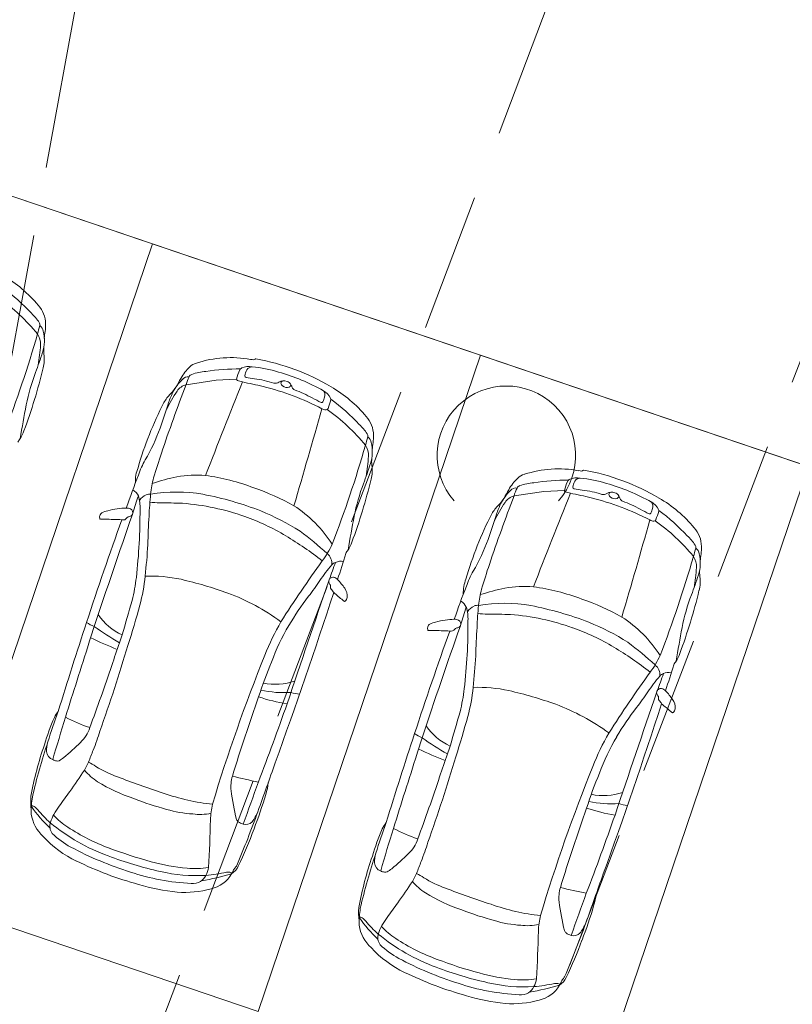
# Model space of a CAD drawing. Header units: metres. Extents: x 6541766 to 6542290, y 5894743 to 5895338.
# Tile 67 of 78: x 6541972 to 6541977.58, y 5895262.41 to 5895269.51. Entities that reach past the tile are written whole.
import ezdxf

# ---------------------------------------------------------------- set-up
doc = ezdxf.new("R2010")
doc.units = ezdxf.units.M
doc.linetypes.add('1.0_0.5', pattern=[1.5, 1, -0.5])
doc.linetypes.add('1.5_0.5', pattern=[2, 1.5, -0.5])
doc.layers.add('A-PZT', color=4, linetype='Continuous', lineweight=9)
doc.layers.add('IE - podklad', color=8, linetype='Continuous', lineweight=9)
doc.layers.add('jezdnia', color=7, linetype='Continuous')
doc.layers.add('zadrzewienie  zakrzewienie', color=7, linetype='Continuous')

# ---------------------------------------------------------------- blocks, each defined once
blk = doc.blocks.new('blok - podklad szary rfqfqw')
at = {"color": 8, "linetype": 'ByBlock', "lineweight": 9}
for p, q in [((6541973.2017, 5895266.8768), (6541973.4178, 5895266.9099)), ((6541973.4178, 5895266.9099), (6541973.5658, 5895266.9172)), ((6541975.5693, 5895266.0738), (6541975.7854, 5895266.1069)), ((6541975.7854, 5895266.1069), (6541975.9333, 5895266.1143))]:
    blk.add_line(p, q, dxfattribs=at)
for centre, radius, start, end in [((6541971.3967, 5895266.8358), 0.9599, 39.74002, 59.71982), ((6541971.0453, 5895266.4357), 1.4123, 42.60731, 53.77502), ((6541971.0658, 5895266.3805), 1.369, 39.03669, 54.86273), ((6541971.8833, 5895267.1638), 0.3042, 31.97924, 48.52548), ((6541971.987, 5895267.3144), 0.2001, 0.47638, 42.42489), ((6541972.1195, 5895267.3094), 0.0269, 345.46128, 35.41116), ((6541971.7977, 5895267.3095), 0.3895, 352.90606, 0.96626), ((6541964.1351, 5895269.5382), 8.3171, 338.78882, 343.97899), ((6541967.7351, 5895268.468), 4.5618, 344.41941, 345.19858), ((6541972.0222, 5895267.1696), 0.1297, 356.9947, 34.35047), ((6541972.1142, 5895267.2556), 0.0565, 6.56544, 56.41618), ((6541971.9023, 5895267.1947), 0.2764, 342.17561, 14.09079), ((6541972.6594, 5895267.1795), 0.4822, 170.21349, 176.31256), ((6541968.7349, 5895268.221), 3.6058, 339.62234, 342.05725), ((6541968.2679, 5895267.5606), 3.9041, 352.00469, 354.15219), ((6541972.4391, 5895267.1249), 0.2652, 174.43295, 186.0042), ((6541971.9472, 5895267.0609), 0.2309, 344.25993, 9.01435), ((6541973.3116, 5895266.9136), 0.1242, 106.31028, 132.08343), ((6541973.5249, 5895266.266), 0.806, 79.80576, 107.93425), ((6541973.7007, 5895267.2422), 0.1859, 259.70499, 266.69007), ((6541973.6887, 5895267.071), 0.0144, 274.97663, 317.74613), ((6541973.705, 5895267.0551), 0.00831, 80.0944, 131.64394), ((6541973.4126, 5895265.4442), 1.6455, 59.48385, 79.71641), ((6541968.4878, 5895267.8708), 3.7836, 339.46407, 346.66659), ((6541973.4513, 5895266.4546), 1.4306, 159.07834, 168.8723), ((6541973.5229, 5895266.709), 0.4182, 134.78774, 149.36891), ((6541973.3787, 5895266.5586), 0.4151, 94.75597, 109.01206), ((6541973.5813, 5895265.45), 1.5405, 89.50703, 98.84838), ((6541973.8238, 5895266.8626), 0.2638, 152.90406, 168.03996), ((6541973.6191, 5895266.9672), 0.0338, 117.74854, 152.77186), ((6541973.6532, 5895266.8839), 0.1238, 77.97471, 113.74442), ((6541973.7366, 5895266.9238), 0.1125, 147.91706, 171.27031), ((6541973.6782, 5895266.9624), 0.0425, 88.99579, 150.18463), ((6541973.6135, 5895266.1588), 0.8487, 72.41689, 85.57581), ((6541973.4409, 5895265.4825), 1.546, 60.87977, 73.89084), ((6541973.4539, 5895266.6344), 0.3954, 134.71677, 152.01673), ((6541971.9817, 5895267.5217), 1.3248, 330.11566, 333.08915), ((6541973.2164, 5895266.8818), 0.0527, 81.86003, 140.53449), ((6541973.5204, 5895266.7863), 0.3313, 153.52485, 164.14839), ((6541973.2565, 5895266.9162), 0.0372, 110.4707, 151.41505), ((6542312.0008, 5895132.9132), 363.952, 158.399375, 158.513649), ((6541973.5745, 5895266.9161), 0.0088, 172.76704, 254.01963), ((6541973.7207, 5895267.3279), 0.4458, 250.52175, 255.38123), ((6541972.1028, 5895259.6445), 7.4067, 77.08414, 78.27314), ((6541973.6362, 5895266.9398), 0.0108, 174.49739, 263.72439), ((6541973.8318, 5895267.9056), 0.9961, 258.60685, 262.08905), ((6541973.6098, 5895266.1996), 0.7243, 71.89777, 83.27164), ((6541973.8461, 5895266.9301), 0.0435, 255.04165, 305.55766), ((6541973.9062, 5895266.842), 0.0632, 67.53453, 123.40724), ((6541973.9065, 5895266.8854), 0.02, 100.28788, 174.01906), ((6541973.9181, 5895266.8928), 0.0319, 189.56076, 232.01898), ((6541973.9164, 5895266.8544), 0.048, 27.52786, 73.16338), ((6541985.8829, 5895262.024), 13.578, 159.05907, 161.27545), ((6541974.5787, 5895265.9027), 1.7146, 147.24121, 152.34762), ((6541973.8633, 5895266.4709), 0.8349, 155.2904, 161.44166), ((6541972.8404, 5895267.054), 0.348, 315.73634, 326.42545), ((6541973.2338, 5895266.7631), 0.1182, 105.76462, 145.2232), ((6541973.2795, 5895264.9567), 1.9662, 62.67295, 75.9051), ((6541973.9303, 5895266.9079), 0.0514, 231.6454, 287.77938), ((6541973.941, 5895266.8746), 0.0164, 287.7624, 27.75354), ((6541973.8083, 5895266.7932), 0.1722, 21.69566, 28.97128), ((6541973.9971, 5895266.8665), 0.0303, 198.60575, 245.04043), ((6541973.6688, 5895265.9709), 0.9237, 61.24927, 70.02834), ((6541974.1379, 5895266.7273), 0.1194, 25.86571, 62.39629), ((6541974.1571, 5895266.8026), 0.0473, 340.92986, 40.16325), ((6541973.7642, 5895266.0329), 0.9599, 39.74002, 59.71982), ((6541975.3971, 5895265.5424), 2.6466, 152.90426, 163.87467), ((6541973.3894, 5895266.53), 0.411, 136.8307, 147.97407), ((6541974.4761, 5895267.4277), 0.7418, 240.70025, 246.2738), ((6541974.1812, 5895266.7574), 0.00955, 247.91697, 337.56255), ((6541974.0237, 5895266.8312), 0.1835, 335.03809, 346.1035), ((6541979.8517, 5895264.8607), 5.9201, 161.21938, 161.84487), ((6541974.2312, 5895266.7714), 0.0162, 342.94905, 29.60093), ((6541973.4128, 5895265.6327), 1.4123, 42.60731, 53.77502), ((6541988.0623, 5895263.7063), 16.2977, 169.30565, 170.17468), ((6541968.5626, 5895268.1129), 4.7145, 340.81001, 343.02646), ((6541916.3155, 5895283.0158), 60.1219, 343.56261, 344.257182), ((6541974.2206, 5895266.7751), 0.0812, 241.7979, 263.99463), ((6541974.2131, 5895266.7077), 0.0134, 265.40197, 349.93896), ((6541973.4334, 5895265.5776), 1.369, 39.03669, 54.86273), ((6541974.3546, 5895266.5115), 0.2001, 0.47638, 42.42489), ((6541971.8294, 5895266.6072), 0.2115, 325.49266, 342.48357), ((6541971.642, 5895267.0723), 1.4644, 329.7245, 339.65808), ((6541974.2508, 5895266.3608), 0.3042, 31.97924, 48.52548), ((6541972.0797, 5895266.4231), 0.0996, 139.79773, 157.51278), ((6541970.1026, 5895267.665), 4.5618, 344.41941, 345.19858), ((6541974.487, 5895266.5064), 0.0269, 345.46128, 35.41116), ((6541974.4818, 5895266.4526), 0.0565, 6.56544, 56.41618), ((6541974.2698, 5895266.3918), 0.2764, 342.17561, 14.09079), ((6541975.0269, 5895266.3765), 0.4822, 170.21349, 176.31256), ((6541974.1653, 5895266.5066), 0.3895, 352.90606, 0.96626), ((6541966.5026, 5895268.7352), 8.3171, 338.78882, 343.97899), ((6541974.3897, 5895266.3666), 0.1297, 356.9947, 34.35047), ((6541973.4864, 5895266.0067), 0.6657, 150.54411, 160.86388), ((6541978.3313, 5895264.6067), 5.597, 161.4995, 163.40944), ((6541970.6354, 5895266.7576), 3.9041, 352.00469, 354.15219), ((6541974.8066, 5895266.3219), 0.2652, 174.43295, 186.0042), ((6541973.1249, 5895266.1738), 0.2895, 159.01072, 181.23986), ((6541971.1024, 5895267.418), 3.6058, 339.62234, 342.05725), ((6541974.3147, 5895266.258), 0.2309, 344.25993, 9.01435), ((6541975.8924, 5895265.463), 0.806, 79.80576, 107.93425), ((6541976.0683, 5895266.4393), 0.1859, 259.70499, 266.69007), ((6541976.0563, 5895266.268), 0.0144, 274.97663, 317.74613), ((6541976.0725, 5895266.2521), 0.00831, 80.0944, 131.64394), ((6541975.7802, 5895264.6412), 1.6455, 59.48385, 79.71641), ((6541978.4448, 5895264.0461), 5.9971, 158.6971, 161.12013), ((6541973.6675, 5895266.0171), 0.7249, 164.98927, 174.42739), ((6541973.4873, 5895264.527), 1.7212, 101.77918, 107.9165), ((6541973.2724, 5895265.4816), 0.743, 84.65373, 100.58975), ((6541973.1409, 5895264.7027), 1.5319, 68.97699, 82.47028), ((6541970.8554, 5895267.0679), 3.7836, 339.46407, 346.66659), ((6541975.8904, 5895265.906), 0.4182, 134.78774, 149.36891), ((6541975.6791, 5895266.1106), 0.1242, 106.31028, 132.08343), ((6541975.9488, 5895264.6471), 1.5405, 89.50703, 98.84838), ((6541976.1914, 5895266.0596), 0.2638, 152.90406, 168.03996), ((6541975.9866, 5895266.1643), 0.0338, 117.74854, 152.77186), ((6541976.0207, 5895266.0809), 0.1238, 77.97471, 113.74442), ((6541976.1042, 5895266.1208), 0.1125, 147.91706, 171.27031), ((6541976.0458, 5895266.1595), 0.0425, 88.99579, 150.18463), ((6541975.981, 5895265.3558), 0.8487, 72.41689, 85.57581), ((6541972.7741, 5895266.0369), 0.0912, 24.16037, 62.10183), ((6541973.1249, 5895264.4772), 1.7494, 60.73325, 71.13871), ((6541975.8189, 5895265.6516), 1.4306, 159.07834, 168.8723), ((6541975.8215, 5895265.8314), 0.3954, 134.71677, 152.01673), ((6541974.3493, 5895266.7187), 1.3248, 330.11566, 333.08915), ((6541975.5839, 5895266.0789), 0.0527, 81.86003, 140.53449), ((6541975.8879, 5895265.9833), 0.3313, 153.52485, 164.14839), ((6541975.624, 5895266.1133), 0.0372, 110.4707, 151.41505), ((6541975.7463, 5895265.7556), 0.4151, 94.75597, 109.01206), ((6541975.942, 5895266.1132), 0.0088, 172.76704, 254.01963), ((6541976.0883, 5895266.525), 0.4458, 250.52175, 255.38123), ((6541976.0037, 5895266.1369), 0.0108, 174.49739, 263.72439), ((6541976.1993, 5895267.1026), 0.9961, 258.60685, 262.08905), ((6541975.9774, 5895265.3967), 0.7243, 71.89777, 83.27164), ((6541975.8085, 5895264.6796), 1.546, 60.87977, 73.89084), ((6541974.5177, 5895265.4638), 1.769, 159.8141, 164.03209), ((6541972.5701, 5895265.9895), 0.2995, 357.74661, 16.42663), ((6541972.9664, 5895265.9708), 0.1237, 115.18512, 145.04421), ((6541972.94, 5895266.016), 0.0718, 85.22645, 111.48359), ((6541975.4051, 5895265.8289), 2.4727, 173.99788, 177.68385), ((6541973.13, 5895264.9581), 1.1442, 80.26424, 99.25275), ((6541972.855, 5895263.6692), 2.4617, 68.8879, 79.02974), ((6541988.2504, 5895261.221), 13.578, 159.05907, 161.27545), ((6541975.208, 5895266.2511), 0.348, 315.73634, 326.42545), ((6541975.6014, 5895265.9601), 0.1182, 105.76462, 145.2232), ((6542314.3683, 5895132.1103), 363.952, 158.399375, 158.513649), ((6541974.4704, 5895258.8416), 7.4067, 77.08414, 78.27314), ((6541975.6471, 5895264.1538), 1.9662, 62.67295, 75.9051), ((6541976.2136, 5895266.1272), 0.0435, 255.04165, 305.55766), ((6541976.2737, 5895266.039), 0.0632, 67.53453, 123.40724), ((6541976.2741, 5895266.0824), 0.02, 100.28788, 174.01906), ((6541976.2856, 5895266.0898), 0.0319, 189.56076, 232.01898), ((6541976.2978, 5895266.1049), 0.0514, 231.6454, 287.77938), ((6541976.284, 5895266.0515), 0.048, 27.52786, 73.16338), ((6541976.3085, 5895266.0717), 0.0164, 287.7624, 27.75354), ((6541976.1759, 5895265.9902), 0.1722, 21.69566, 28.97128), ((6541976.3646, 5895266.0636), 0.0303, 198.60575, 245.04043), ((6541976.0363, 5895265.1679), 0.9237, 61.24927, 70.02834), ((6541976.1317, 5895265.2299), 0.9599, 39.74002, 59.71982), ((6541972.6546, 5895265.8465), 0.1219, 98.83084, 119.81536), ((6541972.7495, 5895265.5722), 0.4108, 96.32248, 106.04398), ((6541972.7927, 5895265.3903), 0.5968, 92.14374, 98.52193), ((6541972.7733, 5895265.9157), 0.0711, 67.48119, 92.3639), ((6541972.7859, 5895265.9538), 0.0312, 334.53233, 62.10086), ((6541968.4915, 5895265.9671), 4.3778, 353.69075, 0.14003), ((6541973.0067, 5895266.4182), 0.394, 260.33764, 270.44027), ((6541972.8457, 5895251.2332), 14.7919, 88.71758, 89.36434), ((6541973.0306, 5895264.2321), 1.7952, 70.66658, 85.33197), ((6541973.0587, 5895264.2873), 1.812, 57.80073, 67.85565), ((6541973.4743, 5895265.2233), 0.9297, 32.7369, 57.03369), ((6541975.7569, 5895265.727), 0.411, 136.8307, 147.97407), ((6541976.9462, 5895265.0997), 1.7146, 147.24121, 152.34762), ((6541976.2308, 5895265.6679), 0.8349, 155.2904, 161.44166), ((6541976.8437, 5895266.6247), 0.7418, 240.70025, 246.2738), ((6541976.3912, 5895266.0282), 0.1835, 335.03809, 346.1035), ((6541976.5055, 5895265.9244), 0.1194, 25.86571, 62.39629), ((6541976.5246, 5895265.9996), 0.0473, 340.92986, 40.16325), ((6541982.2192, 5895264.0577), 5.9201, 161.21938, 161.84487), ((6541976.5988, 5895265.9684), 0.0162, 342.94905, 29.60093), ((6541975.7804, 5895264.8297), 1.4123, 42.60731, 53.77502), ((6541995.3835, 5895257.7027), 24.0839, 160.09607, 161.95802), ((6542026.5029, 5895247.1919), 56.8682, 160.75051, 161.61062), ((6541972.6201, 5895265.9201), 0.0425, 162.46603, 191.70985), ((6541972.5843, 5895265.9116), 0.00586, 181.65504, 275.78891), ((6541972.617, 5895265.9201), 0.0396, 125.4297, 161.152), ((6541972.625, 5895267.2483), 1.3431, 268.28748, 269.56141), ((6541972.6329, 5895264.2451), 1.6602, 86.36172, 90.62718), ((6541972.7473, 5895265.931), 0.0304, 252.66881, 330.23322), ((6541972.7946, 5895265.8963), 0.0286, 89.60133, 136.7781), ((6541972.7887, 5895265.9523), 0.0281, 282.55525, 334.82722), ((6541978.4353, 5895265.5884), 5.5114, 176.45828, 178.60783), ((6541973.0793, 5895264.3879), 1.6322, 58.92177, 70.47071), ((6541990.4298, 5895262.9033), 16.2977, 169.30565, 170.17468), ((6541977.7646, 5895264.7395), 2.6466, 152.90426, 163.87467), ((6541970.9301, 5895267.3099), 4.7145, 340.81001, 343.02646), ((6541918.683, 5895282.2129), 60.1219, 343.56261, 344.257182), ((6541976.5488, 5895265.9544), 0.00955, 247.91697, 337.56255), ((6541976.5881, 5895265.9722), 0.0812, 241.7979, 263.99463), ((6541976.5807, 5895265.9047), 0.0134, 265.40197, 349.93896), ((6541975.8009, 5895264.7746), 1.369, 39.03669, 54.86273), ((6541972.5202, 5895263.8136), 2.5081, 47.32532, 53.15329), ((6541976.7221, 5895265.7085), 0.2001, 0.47638, 42.42489), ((6541972.7145, 5895263.7505), 2.3664, 51.58307, 59.32106), ((6541974.0096, 5895266.2693), 1.4644, 329.7245, 339.65808), ((6541976.6184, 5895265.5579), 0.3042, 31.97924, 48.52548), ((6541968.6032, 5895265.9826), 4.3302, 353.53814, 356.5543), ((6541973.6412, 5895266.0062), 0.6759, 323.54987, 335.50896), ((6541974.4473, 5895265.6201), 0.0996, 139.79773, 157.51278), ((6541974.1969, 5895265.8042), 0.2115, 325.49266, 342.48357), ((6541972.4702, 5895266.8621), 4.5618, 344.41941, 345.19858), ((6541976.8545, 5895265.7034), 0.0269, 345.46128, 35.41116), ((6541976.8493, 5895265.6496), 0.0565, 6.56544, 56.41618), ((6541976.5328, 5895265.7036), 0.3895, 352.90606, 0.96626), ((6541974.1646, 5895265.5874), 0.0895, 352.91514, 51.54512), ((6541466.318, 5895426.5223), 532.8968, 342.409089, 342.430217), ((6541968.8702, 5895267.9323), 8.3171, 338.78882, 343.97899), ((6541976.7572, 5895265.5637), 0.1297, 356.9947, 34.35047), ((6541976.6374, 5895265.5888), 0.2764, 342.17561, 14.09079), ((6541977.3944, 5895265.5736), 0.4822, 170.21349, 176.31256), ((6541981.5094, 5895260.3029), 9.042, 144.1012, 147.46043), ((6541975.329, 5895264.6747), 1.4036, 140.02793, 145.81578), ((6541970.8145, 5895266.7774), 3.6618, 339.10083, 341.15823), ((6541974.2952, 5895265.5445), 0.0526, 106.73159, 142.69057), ((6541974.3197, 5895265.5013), 0.1015, 80.0491, 112.93363), ((6541980.6988, 5895263.8038), 5.597, 161.4995, 163.40944), ((6541973.003, 5895265.9546), 3.9041, 352.00469, 354.15219), ((6541977.1742, 5895265.5189), 0.2652, 174.43295, 186.0042), ((6541971.584, 5895265.6353), 1.2676, 345.60675, 353.23592), ((6541971.6947, 5895265.606), 1.2162, 344.75879, 354.7737), ((6541972.9439, 5895264.4492), 1.0467, 77.79352, 92.08466), ((6541972.4741, 5895262.487), 3.0642, 70.3839, 76.96378), ((6541974.2593, 5895265.4567), 0.028, 120.7743, 215.92265), ((6541974.2628, 5895265.4615), 0.0261, 81.76075, 132.74621), ((6541974.2544, 5895265.4316), 0.0571, 43.53701, 77.81505), ((6541973.7202, 5895264.9525), 0.7747, 36.01422, 42.00305), ((6541975.4924, 5895265.3709), 0.2895, 159.01072, 181.23986), ((6541975.8539, 5895265.2037), 0.6657, 150.54411, 160.86388), ((6541973.47, 5895266.6151), 3.6058, 339.62234, 342.05725), ((6541976.6823, 5895265.455), 0.2309, 344.25993, 9.01435), ((6542239.7193, 5895174.9565), 280.4904, 161.175516, 161.367053), ((6541971.6374, 5895267.2005), 3.0695, 322.92181, 325.53035), ((6541974.157, 5895265.3815), 0.099, 28.94297, 36.4132), ((6541974.2232, 5895265.4204), 0.0223, 349.21668, 23.71812), ((6541974.2676, 5895265.4133), 0.0227, 172.60312, 211.86016), ((6541973.6829, 5895264.9397), 0.73, 36.80701, 39.23099), ((6541974.2733, 5895265.3535), 0.0916, 352.26065, 36.54557), ((6541980.8123, 5895263.2432), 5.9971, 158.6971, 161.12013), ((6541976.035, 5895265.2141), 0.7249, 164.98927, 174.42739), ((6541975.8548, 5895263.724), 1.7212, 101.77918, 107.9165), ((6541975.64, 5895264.6787), 0.743, 84.65373, 100.58975), ((6541975.5085, 5895263.8997), 1.5319, 68.97699, 82.47028), ((6541972.9532, 5895263.8941), 1.5781, 53.72549, 69.61769), ((6541934.6892, 5895278.2821), 41.629, 340.15378, 341.94072), ((6541975.7855, 5895264.0397), 2.1457, 142.36457, 149.18911), ((6541972.9845, 5895263.8111), 2.0243, 48.22482, 50.67506), ((6541974.326, 5895265.3439), 0.0381, 308.88812, 355.85933), ((6541975.4925, 5895263.6742), 1.7494, 60.73325, 71.13871), ((6541973.2229, 5895266.2649), 3.7836, 339.46407, 346.66659), ((6541978.1864, 5895264.8486), 1.4306, 159.07834, 168.8723), ((6541960.5326, 5895268.7367), 12.7457, 343.29118, 344.45156), ((6541965.9117, 5895267.199), 7.2146, 342.2099, 344.62581), ((6541974.3648, 5895265.356), 0.0473, 228.03488, 242.63096), ((6541974.3462, 5895265.3191), 0.00607, 238.26215, 307.2572), ((6541975.1416, 5895265.2339), 0.0912, 24.16037, 62.10183), ((6541976.8852, 5895264.6609), 1.769, 159.8141, 164.03209), ((6541974.9376, 5895265.1866), 0.2995, 357.74661, 16.42663), ((6541975.3339, 5895265.1678), 0.1237, 115.18512, 145.04421), ((6541975.3076, 5895265.213), 0.0718, 85.22645, 111.48359), ((6541977.7726, 5895265.026), 2.4727, 173.99788, 177.68385), ((6541975.4975, 5895264.1552), 1.1442, 80.26424, 99.25275), ((6541975.2225, 5895262.8662), 2.4617, 68.8879, 79.02974), ((6541972.9003, 5895265.4356), 0.3971, 213.07923, 246.21949), ((6541975.1602, 5895264.5874), 0.5968, 92.14374, 98.52193), ((6541975.1408, 5895265.1127), 0.0711, 67.48119, 92.3639), ((6541975.3743, 5895265.6153), 0.394, 260.33764, 270.44027), ((6541975.2132, 5895250.4303), 14.7919, 88.71758, 89.36434), ((6541975.3981, 5895263.4292), 1.7952, 70.66658, 85.33197), ((6541975.8418, 5895264.4203), 0.9297, 32.7369, 57.03369), ((6542003.6372, 5895254.8588), 32.8129, 161.69992, 162.87689), ((6541972.6118, 5895265.3341), 0.2146, 233.3895, 250.08808), ((6541967.9225, 5895266.527), 4.8222, 341.69416, 343.18903), ((6541973.541, 5895266.4908), 1.6882, 233.57867, 240.93852), ((6541975.3981, 5895264.2904), 1.7468, 149.90273, 158.67823), ((6541975.245, 5895264.367), 1.5138, 149.34823, 160.37246), ((6542028.8704, 5895246.389), 56.8682, 160.75051, 161.61062), ((6541974.9876, 5895265.1171), 0.0425, 162.46603, 191.70985), ((6541974.9845, 5895265.1171), 0.0396, 125.4297, 161.152), ((6541975.0222, 5895265.0436), 0.1219, 98.83084, 119.81536), ((6541975.117, 5895264.7692), 0.4108, 96.32248, 106.04398), ((6541975.1148, 5895265.128), 0.0304, 252.66881, 330.23322), ((6541975.1621, 5895265.0933), 0.0286, 89.60133, 136.7781), ((6541975.1562, 5895265.1494), 0.0281, 282.55525, 334.82722), ((6541975.1535, 5895265.1508), 0.0312, 334.53233, 62.10086), ((6541970.8591, 5895265.1641), 4.3778, 353.69075, 0.14003), ((6541980.8028, 5895264.7854), 5.5114, 176.45828, 178.60783), ((6541975.4469, 5895263.5849), 1.6322, 58.92177, 70.47071), ((6541975.4262, 5895263.4844), 1.812, 57.80073, 67.85565), ((6541992.7973, 5895262.1004), 16.2977, 169.30565, 170.17468), ((6541973.559, 5895267.1788), 2.371, 243.8286, 248.87872), ((6541984.9526, 5895260.9361), 12.8938, 161.28986, 161.55739), ((6541997.751, 5895256.8998), 24.0839, 160.09607, 161.95802), ((6541974.9518, 5895265.1086), 0.00586, 181.65504, 275.78891), ((6541974.9925, 5895266.4453), 1.3431, 268.28748, 269.56141), ((6541975.0004, 5895263.4421), 1.6602, 86.36172, 90.62718), ((6542049.7576, 5895240.2353), 81.1328, 162.218438, 162.614439), ((6541960.9859, 5895268.5056), 12.3068, 340.40152, 343.42465), ((6541951.778, 5895272.0927), 22.1066, 340.87803, 341.3275), ((6541975.082, 5895262.9476), 2.3664, 51.58307, 59.32106), ((6541974.8877, 5895263.0106), 2.5081, 47.32532, 53.15329), ((6541985.2942, 5895260.2675), 12.4292, 157.99016, 163.24734), ((6541970.9708, 5895265.1796), 4.3302, 353.53814, 356.5543), ((6541976.0087, 5895265.2033), 0.6759, 323.54987, 335.50896), ((6541976.5645, 5895265.0013), 0.2115, 325.49266, 342.48357), ((6541960.6352, 5895268.8432), 12.6747, 339.48969, 341.64097), ((6541976.3142, 5895263.8041), 2.7154, 156.7614, 162.42115), ((6541976.5321, 5895264.7845), 0.0895, 352.91514, 51.54512), ((6541468.6856, 5895425.7193), 532.8968, 342.409089, 342.430217), ((6541976.8148, 5895264.8172), 0.0996, 139.79773, 157.51278), ((6541983.8769, 5895259.4999), 9.042, 144.1012, 147.46043), ((6541977.6966, 5895263.8717), 1.4036, 140.02793, 145.81578), ((6541973.1821, 5895265.9745), 3.6618, 339.10083, 341.15823), ((6541976.6628, 5895264.7416), 0.0526, 106.73159, 142.69057), ((6541976.6872, 5895264.6984), 0.1015, 80.0491, 112.93363), ((6541973.848, 5895265.1387), 0.4241, 257.92761, 288.97543), ((6541973.9515, 5895264.8323), 1.2676, 345.60675, 353.23592), ((6541974.0622, 5895264.8031), 1.2162, 344.75879, 354.7737), ((6541975.3115, 5895263.6463), 1.0467, 77.79352, 92.08466), ((6541976.6303, 5895264.6586), 0.0261, 81.76075, 132.74621), ((6541976.622, 5895264.6286), 0.0571, 43.53701, 77.81505), ((6541986.045, 5895260.226), 13.081, 160.35273, 162.99089), ((6541974.1341, 5895265.8589), 1.3006, 251.69471, 261.01063), ((6541973.9046, 5895265.3926), 0.7379, 257.23607, 274.20087), ((6541974.0328, 5895264.8643), 0.2206, 250.34154, 266.88431), ((6541974.8416, 5895261.6841), 3.0642, 70.3839, 76.96378), ((6542242.0868, 5895174.1535), 280.4904, 161.175516, 161.367053), ((6541974.0049, 5895266.3976), 3.0695, 322.92181, 325.53035), ((6541976.6269, 5895264.6537), 0.028, 120.7743, 215.92265), ((6541976.5245, 5895264.5785), 0.099, 28.94297, 36.4132), ((6541976.5907, 5895264.6175), 0.0223, 349.21668, 23.71812), ((6541976.6351, 5895264.6104), 0.0227, 172.60312, 211.86016), ((6541976.0877, 5895264.1495), 0.7747, 36.01422, 42.00305), ((6541954.7332, 5895271.3113), 20.3455, 338.96917, 340.66273), ((6541975.3207, 5895263.0912), 1.5781, 53.72549, 69.61769), ((6541937.0567, 5895277.4791), 41.629, 340.15378, 341.94072), ((6541978.153, 5895263.2368), 2.1457, 142.36457, 149.18911), ((6541976.0504, 5895264.1367), 0.73, 36.80701, 39.23099), ((6541975.3521, 5895263.0081), 2.0243, 48.22482, 50.67506), ((6541976.6408, 5895264.5505), 0.0916, 352.26065, 36.54557), ((6541973.9201, 5895263.7523), 1.819, 156.59844, 163.18375), ((6541975.5898, 5895263.2755), 3.5372, 159.40416, 163.18471), ((6541984.0619, 5895260.7872), 12.2974, 162.53554, 164.02741), ((6541972.4379, 5895264.3896), 0.2056, 140.72566, 155.52932), ((6541972.8612, 5895265.4655), 1.1208, 241.78816, 251.54953), ((6541962.9002, 5895267.9337), 12.7457, 343.29118, 344.45156), ((6541968.2793, 5895266.3961), 7.2146, 342.2099, 344.62581), ((6541976.7323, 5895264.553), 0.0473, 228.03488, 242.63096), ((6541976.7138, 5895264.5161), 0.00607, 238.26215, 307.2572), ((6541976.6935, 5895264.541), 0.0381, 308.88812, 355.85933), ((6541972.2768, 5895264.4736), 0.2404, 312.31685, 342.75889), ((6541975.2678, 5895264.6326), 0.3971, 213.07923, 246.21949), ((6541970.6694, 5895264.9729), 2.0009, 338.51471, 342.69068), ((6542006.0047, 5895254.0559), 32.8129, 161.69992, 162.87689), ((6541974.9793, 5895264.5312), 0.2146, 233.3895, 250.08808), ((6541970.2901, 5895265.724), 4.8222, 341.69416, 343.18903), ((6541975.9085, 5895265.6878), 1.6882, 233.57867, 240.93852), ((6541977.7657, 5895263.4874), 1.7468, 149.90273, 158.67823), ((6541977.6125, 5895263.564), 1.5138, 149.34823, 160.37246), ((6541974.6343, 5895263.433), 2.5968, 160.99762, 169.45622), ((6541976.3498, 5895262.9148), 4.3708, 161.5402, 166.94486), ((6541972.4363, 5895264.2304), 0.2422, 163.60919, 180.3183), ((6541971.4213, 5895265.2943), 1.4255, 309.01889, 315.53656), ((6541987.3201, 5895260.1331), 12.8938, 161.28986, 161.55739), ((6541972.262, 5895264.2355), 0.0683, 185.44512, 250.49876), ((6541972.1429, 5895264.4055), 0.2807, 300.48833, 308.80234), ((6541980.0061, 5895261.3205), 8.0247, 158.6654, 159.32583), ((6542052.1251, 5895239.4324), 81.1328, 162.218438, 162.614439), ((6541975.9266, 5895266.3758), 2.371, 243.8286, 248.87872), ((6541963.3534, 5895267.7026), 12.3068, 340.40152, 343.42465), ((6541954.1455, 5895271.2898), 22.1066, 340.87803, 341.3275), ((6541972.2874, 5895264.2702), 0.1101, 244.05228, 259.55671), ((6541972.2741, 5895264.1865), 0.0255, 254.88899, 296.04428), ((6541971.9651, 5895264.3907), 0.5834, 329.48768, 336.03007), ((6541972.223, 5895263.6421), 0.5809, 55.69008, 61.72417), ((6541972.9684, 5895264.7952), 0.7924, 238.16566, 250.65411), ((6539969.4003, 5895976.2857), 2127.1906, 340.4308561, 340.4409631), ((6541987.6618, 5895259.4645), 12.4292, 157.99016, 163.24734), ((6541969.8557, 5895265.7818), 3.1096, 323.71621, 327.13784), ((6541972.8726, 5895264.4642), 0.5482, 222.39836, 235.5549), ((6541974.7106, 5895269.17), 5.5008, 248.62684, 252.27423), ((6541973.8132, 5895263.9736), 0.288, 164.11737, 185.31096), ((6541974.3611, 5895267.2474), 3.2998, 255.52231, 258.85558), ((6541963.0027, 5895268.0403), 12.6747, 339.48969, 341.64097), ((6541978.6817, 5895263.0011), 2.7154, 156.7614, 162.42115), ((6541973.2349, 5895265.112), 1.2892, 238.5622, 251.40132), ((6542014.913, 5895249.1117), 43.8011, 160.11503, 160.53709), ((6541973.4184, 5895264.0402), 0.3781, 341.25642, 354.8754), ((6541972.5082, 5895263.8709), 0.4286, 174.99882, 188.14176), ((6541972.7938, 5895263.7945), 0.71, 171.28598, 181.26541), ((6541905.3106, 5895311.7551), 82.3533, 324.417187, 324.507963), ((6541973.5859, 5895265.5113), 1.6739, 250.81743, 257.17548), ((6541975.7155, 5895264.2534), 2.2104, 187.96816, 193.41876), ((6541970.7355, 5895264.8171), 3.1709, 338.82422, 343.54175), ((6541976.2156, 5895264.3357), 0.4241, 257.92761, 288.97543), ((6541972.8895, 5895264.3943), 0.9808, 214.88439, 226.91669), ((6541972.0857, 5895263.8045), 0.0345, 54.08916, 90.88664), ((6541971.9994, 5895263.6918), 0.1764, 41.95967, 52.85972), ((6541972.6025, 5895263.5821), 0.405, 141.28713, 151.35243), ((6541973.7518, 5895266.3246), 2.6054, 249.13107, 254.62742), ((6541973.5043, 5895265.0982), 1.2531, 256.61755, 264.88237), ((6541973.9523, 5895263.7197), 0.5748, 166.89201, 178.30963), ((6541976.2721, 5895264.5896), 0.7379, 257.23607, 274.20087), ((6541976.4004, 5895264.0614), 0.2206, 250.34154, 266.88431), ((6541972.3465, 5895263.8157), 0.2652, 187.97992, 228.276), ((6541972.788, 5895264.3558), 0.8546, 219.71395, 228.47647), ((6541972.7221, 5895263.5365), 0.5321, 153.21394, 159.82451), ((6541972.6447, 5895264.1481), 0.5507, 223.32182, 237.3813), ((6541973.3059, 5895264.6455), 0.8683, 253.62937, 266.28651), ((6541973.2993, 5895264.1854), 0.4094, 263.03131, 281.53638), ((6541966.9747, 5895266.2387), 7.1742, 336.76276, 340.09024), ((6541973.3682, 5895263.9477), 0.3833, 323.85951, 336.61844), ((6541988.4126, 5895259.423), 13.081, 160.35273, 162.99089), ((6541957.1007, 5895270.5083), 20.3455, 338.96917, 340.66273), ((6541976.5016, 5895265.056), 1.3006, 251.69471, 261.01063), ((6541972.3091, 5895263.6925), 0.0908, 162.31353, 215.98839), ((6541973.1299, 5895264.8181), 1.4283, 230.50448, 249.94855), ((6541963.948, 5895263.9629), 9.4326, 356.53533, 358.62562), ((6541973.5995, 5895263.7519), 0.036, 198.59644, 232.41767), ((6541973.6565, 5895263.8442), 0.1443, 236.84272, 253.1732), ((6541973.633, 5895263.7678), 0.0643, 253.55432, 314.1479), ((6541977.9574, 5895262.4725), 3.5372, 159.40416, 163.18471), ((6541974.8054, 5895263.5867), 0.2056, 140.72566, 155.52932), ((6541972.7453, 5895264.1434), 0.7792, 222.41746, 244.66155), ((6541972.6224, 5895264.023), 0.5449, 224.79591, 242.3873), ((6541973.1139, 5895264.8317), 1.3797, 236.27448, 250.25048), ((6541970.9001, 5895264.6913), 2.9726, 334.30612, 339.93961), ((6541976.2877, 5895262.9494), 1.819, 156.59844, 163.18375), ((6541986.4294, 5895259.9843), 12.2974, 162.53554, 164.02741), ((6541975.2287, 5895264.6626), 1.1208, 241.78816, 251.54953), ((6541974.6444, 5895263.6706), 0.2404, 312.31685, 342.75889), ((6541973.037, 5895264.1699), 2.0009, 338.51471, 342.69068), ((6541973.5685, 5895265.7979), 2.5562, 242.03466, 252.49078), ((6541973.5719, 5895265.9147), 2.6103, 249.08585, 257.65111), ((6541973.7749, 5895266.4829), 3.1578, 249.08563, 254.83706), ((6541977.0018, 5895262.6301), 2.5968, 160.99762, 169.45622), ((6541978.7174, 5895262.1118), 4.3708, 161.5402, 166.94486), ((6541974.8038, 5895263.4274), 0.2422, 163.60919, 180.3183), ((6541973.7888, 5895264.4913), 1.4255, 309.01889, 315.53656), ((6541973.5187, 5895265.7014), 2.5185, 243.92844, 254.81677), ((6541973.3162, 5895264.7276), 1.3438, 254.13827, 265.40177), ((6541973.5136, 5895263.4318), 0.0583, 316.4487, 336.0835), ((6541974.6296, 5895263.4326), 0.0683, 185.44512, 250.49876), ((6541982.3737, 5895260.5176), 8.0247, 158.6654, 159.32583), ((6541973.3127, 5895264.8903), 1.614, 251.45738, 267.37537), ((6541973.2728, 5895264.4379), 1.1039, 256.42582, 273.76489), ((6541973.2682, 5895263.9706), 0.5854, 264.14329, 279.34525), ((6541973.2154, 5895263.4089), 0.1487, 307.80828, 353.82319), ((6541973.0071, 5895265.1043), 1.8331, 279.6208, 286.59036), ((6541973.2097, 5895264.7749), 1.4449, 275.38515, 281.34151), ((6541973.3358, 5895263.4583), 0.2239, 281.94032, 330.3808), ((6541973.5057, 5895263.305), 0.0545, 69.8647, 102.61178), ((6541973.5093, 5895263.3186), 0.0406, 54.83854, 68.03289), ((6541973.4518, 5895263.4653), 0.1416, 303.77659, 333.67631), ((6541973.3014, 5895263.4712), 0.2603, 331.63667, 337.25971), ((6541973.6116, 5895263.3383), 0.0772, 136.2281, 155.20743), ((6541974.6549, 5895263.4672), 0.1101, 244.05228, 259.55671), ((6541974.6416, 5895263.3836), 0.0255, 254.88899, 296.04428), ((6541974.5105, 5895263.6025), 0.2807, 300.48833, 308.80234), ((6541974.3326, 5895263.5877), 0.5834, 329.48768, 336.03007), ((6541974.5905, 5895262.8392), 0.5809, 55.69008, 61.72417), ((6539971.7679, 5895975.4827), 2127.1906, 340.4308561, 340.4409631), ((6541973.2999, 5895264.7417), 1.5356, 253.32007, 263.95389), ((6541973.2511, 5895263.3944), 0.117, 263.96107, 298.31), ((6541972.2232, 5895264.9789), 3.1096, 323.71621, 327.13784), ((6541975.2401, 5895263.6612), 0.5482, 222.39836, 235.5549), ((6541975.336, 5895263.9922), 0.7924, 238.16566, 250.65411), ((6541973.1901, 5895263.9248), 0.712, 265.81705, 285.65297), ((6541975.6024, 5895264.309), 1.2892, 238.5622, 251.40132), ((6541977.0782, 5895268.367), 5.5008, 248.62684, 252.27423), ((6541976.1808, 5895263.1707), 0.288, 164.11737, 185.31096), ((6541976.7287, 5895266.4445), 3.2998, 255.52231, 258.85558), ((6542017.2805, 5895248.3087), 43.8011, 160.11503, 160.53709), ((6541975.786, 5895263.2373), 0.3781, 341.25642, 354.8754), ((6541907.6781, 5895310.9521), 82.3533, 324.417187, 324.507963), ((6541975.9534, 5895264.7083), 1.6739, 250.81743, 257.17548), ((6541978.083, 5895263.4504), 2.2104, 187.96816, 193.41876), ((6541974.8757, 5895263.0679), 0.4286, 174.99882, 188.14176), ((6541975.1613, 5895262.9916), 0.71, 171.28598, 181.26541), ((6541976.1194, 5895265.5216), 2.6054, 249.13107, 254.62742), ((6541975.8719, 5895264.2952), 1.2531, 256.61755, 264.88237), ((6541973.1031, 5895264.0141), 3.1709, 338.82422, 343.54175), ((6541975.257, 5895263.5914), 0.9808, 214.88439, 226.91669), ((6541974.4532, 5895263.0015), 0.0345, 54.08916, 90.88664), ((6541974.367, 5895262.8888), 0.1764, 41.95967, 52.85972), ((6541975.1556, 5895263.5528), 0.8546, 219.71395, 228.47647), ((6541974.97, 5895262.7792), 0.405, 141.28713, 151.35243), ((6541975.6734, 5895263.8426), 0.8683, 253.62937, 266.28651), ((6541975.6669, 5895263.3825), 0.4094, 263.03131, 281.53638), ((6541976.3199, 5895262.9168), 0.5748, 166.89201, 178.30963), ((6541969.3422, 5895265.4357), 7.1742, 336.76276, 340.09024), ((6541975.7358, 5895263.1447), 0.3833, 323.85951, 336.61844), ((6541974.7141, 5895263.0127), 0.2652, 187.97992, 228.276), ((6541974.6767, 5895262.8895), 0.0908, 162.31353, 215.98839), ((6541975.4974, 5895264.0152), 1.4283, 230.50448, 249.94855), ((6541975.0896, 5895262.7336), 0.5321, 153.21394, 159.82451), ((6541975.0123, 5895263.3451), 0.5507, 223.32182, 237.3813), ((6541966.3155, 5895263.16), 9.4326, 356.53533, 358.62562), ((6541975.9671, 5895262.9489), 0.036, 198.59644, 232.41767), ((6541976.024, 5895263.0412), 0.1443, 236.84272, 253.1732), ((6541976.0005, 5895262.9648), 0.0643, 253.55432, 314.1479), ((6541974.9899, 5895263.2201), 0.5449, 224.79591, 242.3873), ((6541975.4814, 5895264.0287), 1.3797, 236.27448, 250.25048), ((6541973.2676, 5895263.8883), 2.9726, 334.30612, 339.93961), ((6541975.1129, 5895263.3404), 0.7792, 222.41746, 244.66155), ((6541975.9361, 5895264.995), 2.5562, 242.03466, 252.49078), ((6541976.1424, 5895265.6799), 3.1578, 249.08563, 254.83706), ((6541975.8863, 5895264.8984), 2.5185, 243.92844, 254.81677), ((6541975.9395, 5895265.1117), 2.6103, 249.08585, 257.65111), ((6541975.6838, 5895263.9247), 1.3438, 254.13827, 265.40177), ((6541975.6803, 5895264.0874), 1.614, 251.45738, 267.37537), ((6541975.6403, 5895263.6349), 1.1039, 256.42582, 273.76489), ((6541975.6358, 5895263.1676), 0.5854, 264.14329, 279.34525), ((6541975.583, 5895262.6059), 0.1487, 307.80828, 353.82319), ((6541975.5772, 5895263.972), 1.4449, 275.38515, 281.34151), ((6541975.8733, 5895262.5021), 0.0545, 69.8647, 102.61178), ((6541975.8769, 5895262.5156), 0.0406, 54.83854, 68.03289), ((6541975.8193, 5895262.6624), 0.1416, 303.77659, 333.67631), ((6541975.669, 5895262.6683), 0.2603, 331.63667, 337.25971), ((6541975.9791, 5895262.5353), 0.0772, 136.2281, 155.20743), ((6541975.8812, 5895262.6288), 0.0583, 316.4487, 336.0835), ((6541975.6187, 5895262.5915), 0.117, 263.96107, 298.31), ((6541975.3747, 5895264.3014), 1.8331, 279.6208, 286.59036), ((6541975.7034, 5895262.6553), 0.2239, 281.94032, 330.3808), ((6541975.6674, 5895263.9387), 1.5356, 253.32007, 263.95389), ((6541975.5576, 5895263.1218), 0.712, 265.81705, 285.65297)]:
    blk.add_arc(centre, radius, start, end, dxfattribs=at)
at = {"color": 8, "linetype": 'Continuous', "lineweight": 9}
blk.add_arc((6541975.514, 5895266.367), 0.5, 318.85, 221.162, dxfattribs=at)
at = {"layer": 'A-PZT', "color": 8, "lineweight": 9}
for p, q in [((6541979.4341, 5895265.6963), (6541968.1524, 5895269.5225)), ((6541972.9597, 5895267.8921), (6541970.5921, 5895268.6951)), ((6541971.3538, 5895263.157), (6541972.9597, 5895267.8921)), ((6541972.9597, 5895267.8921), (6541971.3538, 5895263.157)), ((6541975.3272, 5895267.0891), (6541972.9597, 5895267.8921)), ((6541973.7213, 5895262.3541), (6541975.3272, 5895267.0891)), ((6541975.3272, 5895267.0891), (6541973.7213, 5895262.3541)), ((6541977.6948, 5895266.2862), (6541975.3272, 5895267.0891)), ((6541977.6948, 5895266.2862), (6541974.4829, 5895256.816)), ((6541976.0888, 5895261.5511), (6541977.6948, 5895266.2862)), ((6541971.3538, 5895263.157), (6541973.7213, 5895262.3541)), ((6541973.7213, 5895262.3541), (6541971.3538, 5895263.157))]:
    blk.add_line(p, q, dxfattribs=at)
at = {"layer": 'jezdnia', "color": 8, "linetype": '1.5_0.5', "lineweight": 9}
blk.add_line((6541971.47, 5895264.51), (6541973.11, 5895273.45), dxfattribs=at)
at = {"layer": 'zadrzewienie  zakrzewienie', "color": 8, "linetype": '1.0_0.5', "lineweight": 9}
for p, q in [((6541956.29, 5895218.21), (6541980.66, 5895282.38)), ((6541983.29, 5895281.84), (6541958.91, 5895218.05)), ((6541983.29, 5895281.84), (6541958.91, 5895218.05))]:
    blk.add_line(p, q, dxfattribs=at)

msp = doc.modelspace()

# ---------------------------------------------------------------- block references
at = {"layer": 'IE - podklad'}
msp.add_blockref('blok - podklad szary rfqfqw', (0, 0), dxfattribs=at)

doc.saveas('drawing.dxf')
